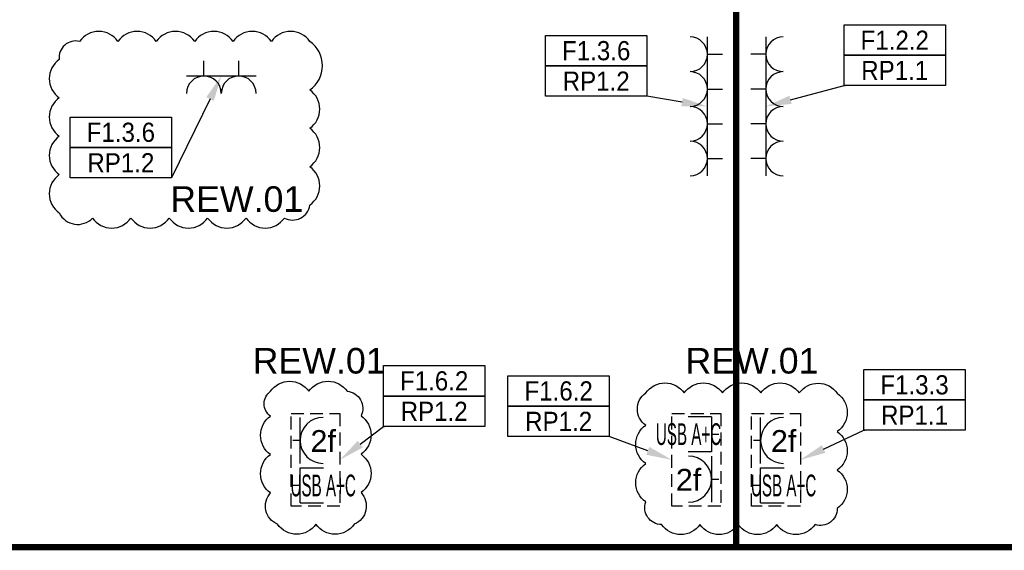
# Model space of a CAD drawing. Header units: millimetres. Extents: x 38232 to 48274, y 14703 to 20376.
# Tile 13 of 23: x 41351 to 42121, y 14738 to 15153. Entities that reach past the tile are written whole.
import ezdxf
from ezdxf import colors
from ezdxf.entities.mleader import LeaderData, LeaderLine
from ezdxf.enums import TextEntityAlignment as Align
from ezdxf.math import Vec2, Vec3

# ---------------------------------------------------------------- set-up
doc = ezdxf.new("R2010")
doc.units = ezdxf.units.MM
doc.linetypes.add('DASHED', pattern=[0.75, 0.5, -0.25])
for name, color, linetype in [('_IE_Adresy_Obwodów', 246, 'Continuous'), ('_IE_Gniazda_230V_IP20', 5, 'Continuous'), ('_IE_Opisy obwodów', 244, 'Continuous'), ('_IE_REW01', 30, 'Continuous'), ('_IE_Strefy oddziaływania rozdzielnic elektrycznych', 240, 'Continuous'), ('_IE_Zestaw_PEL', 5, 'Continuous')]:
    doc.layers.add(name, color=color, linetype=linetype)
doc.styles.add('ARIAL', font='arial.ttf')
doc.styles.get("Standard").update_dxf_attribs({"font": 'ARIAL.TTF'})

# ---------------------------------------------------------------- blocks, each defined once
blk = doc.blocks.new('*U5131')
at = {"layer": '_IE_Gniazda_230V_IP20', "color": 5}
for p, q in [((-13.57, 13.57), (-13.57, -13.57)), ((-13.57, 0), (-25.33, 0))]:
    blk.add_line(p, q, dxfattribs=at)
blk.add_arc((0, 0), 13.57, 90, 270, dxfattribs=at)
at = {"layer": '_IE_Gniazda_230V_IP20', "color": 240, "style": 'ARIAL', "flags": 12}
for tag, p in [('IL', (0, 0)), ('WYS3', (59.06, 0.96))]:
    blk.add_attdef(tag, text='', height=17, dxfattribs=at).set_placement(p, align=Align.MIDDLE)
blk = doc.blocks.new('*U6543')
at = {"layer": '_IE_Gniazda_230V_IP20', "color": 5}
for p, q in [((13.57, -13.57), (13.57, 13.57)), ((13.57, 0), (25.33, 0))]:
    blk.add_line(p, q, dxfattribs=at)
blk.add_arc((0, 0), 13.57, 270, 90, dxfattribs=at)
at = {"layer": '_IE_Gniazda_230V_IP20', "color": 240, "style": 'ARIAL', "flags": 12}
for tag, p in [('WYS2', (-59.06, -0.96)), ('IL', (0, 0))]:
    blk.add_attdef(tag, text='', height=17, dxfattribs=at).set_placement(p, align=Align.MIDDLE)
blk = doc.blocks.new('*U42561')
at = {"layer": '_IE_Zestaw_PEL', "color": 230, "linetype": 'DASHED', "ltscale": 20}
for p, q in [((-2.06, 72.48), (36.24, 72.48)), ((-2.06, 0), (-2.06, 72.48)), ((36.24, 72.48), (36.24, 0)), ((36.24, 0), (-2.06, 0))]:
    blk.add_line(p, q, dxfattribs=at)
at = {"layer": '_IE_Zestaw_PEL'}
for p, q in [((5.1, 33.39), (5.1, 69.39)), ((5.1, 51.39), (-0.54, 51.39)), ((5.1, 29.98), (23.47, 29.98)), ((5.1, 2.67), (5.1, 29.98)), ((5.1, 16.17), (-0.54, 16.17)), ((5.1, 2.67), (23.47, 2.67))]:
    blk.add_line(p, q, dxfattribs=at)
blk.add_arc((23.1, 51.39), 18, 90, 270, dxfattribs=at)
at = {"layer": '_IE_Zestaw_PEL', "color": 240, "style": 'ARIAL', "flags": 12}
for tag, p in [('G4', (23.1, 51.39)), ('L4', (23.1, 16.17))]:
    blk.add_attdef(tag, text='', height=17, dxfattribs=at).set_placement(p, align=Align.MIDDLE)
blk = doc.blocks.new('*U42562')
at = {"layer": '_IE_Zestaw_PEL', "color": 230, "linetype": 'DASHED', "ltscale": 20}
for p, q in [((-2.06, 72.48), (36.24, 72.48)), ((-2.06, 0), (-2.06, 72.48)), ((36.24, 72.48), (36.24, 0)), ((36.24, 0), (-2.06, 0))]:
    blk.add_line(p, q, dxfattribs=at)
at = {"layer": '_IE_Zestaw_PEL'}
for p, q in [((29.09, 69.81), (10.71, 69.81)), ((29.09, 69.81), (29.09, 42.51)), ((29.09, 56.31), (34.72, 56.31)), ((29.09, 42.51), (10.71, 42.51)), ((29.09, 39.09), (29.09, 3.09)), ((29.09, 21.09), (34.72, 21.09))]:
    blk.add_line(p, q, dxfattribs=at)
blk.add_arc((11.09, 21.09), 18, 270, 90, dxfattribs=at)
at = {"layer": '_IE_Zestaw_PEL', "color": 240, "style": 'ARIAL', "flags": 12}
for tag, p in [('L5', (11.09, 56.31)), ('G5', (11.09, 21.09))]:
    blk.add_attdef(tag, text='', height=17, dxfattribs=at).set_placement(p, align=Align.MIDDLE)
blk = doc.blocks.new('*U21588')
at = {"layer": '_IE_Gniazda_230V_IP20', "color": 5}
for p, q in [((-13.57, -13.57), (13.57, -13.57)), ((0, -13.57), (0, -25.33))]:
    blk.add_line(p, q, dxfattribs=at)
blk.add_arc((0, 0), 13.57, 180, 0, dxfattribs=at)
at = {"layer": '_IE_Gniazda_230V_IP20', "color": 240, "style": 'ARIAL', "flags": 12}
blk.add_attdef('WYS', text='', height=17, rotation=270, dxfattribs=at).set_placement((0, 59.07), align=Align.MIDDLE)
blk.add_attdef('IL', text='', height=17, dxfattribs=at).set_placement((0, 0), align=Align.MIDDLE)
blk = doc.blocks.new('*U42727')
at = {"layer": '_IE_Adresy_Obwodów', "color": 7}
for points in [[(-792.5, 474.4), (0, 474.4), (0, 237.2), (-792.5, 237.2)], [(-792.5, 237.2), (0, 237.2), (0, 0), (-792.5, 0)]]:
    blk.add_lwpolyline(points, close=True, dxfattribs=at)
at = {"layer": '_IE_Adresy_Obwodów', "width": 0.9, "flags": 12}
for tag, p in [('ADRES', (-396.2, 355.8)), ('ROZDZ', (-396.2, 118.6))]:
    blk.add_attdef(tag, text='', height=150, dxfattribs=at).set_placement(p, align=Align.MIDDLE)
ml = blk.add_multileader_mtext('Standard')
ml.set_content(' ')
ml.set_leader_properties()
ml.build(insert=Vec2(0, 0))
ml.multileader.update_dxf_attribs({"arrow_head_size": 200})
ctx = ml.context
ctx.base_point, ctx.arrow_head_size, ctx.plane_origin = Vec3(-784.5, 0), 200, Vec3(-1345.9, 71.8)
notes = []
notes.append((ctx, [(0, (1, 1, 0), (-792.5, 0), (1, 0), 8, [(0, [(-1288.4, -230.4), (-792.5, 0)], 0, [])])]))
ctx.mtext.insert, ctx.mtext.flow_direction = Vec3(-782.5, 2), 5
for ctx, leaders in notes:
    for number, flags, end, landing, length, lines in leaders:
        leader = LeaderData()
        leader.index, (leader.has_last_leader_line, leader.has_dogleg_vector, leader.attachment_direction) = number, flags
        leader.last_leader_point, leader.dogleg_vector, leader.dogleg_length = Vec3(end), Vec3(landing), length
        for number, points, colour, breaks in lines:
            line = LeaderLine()
            line.index, line.vertices, line.color, line.breaks = number, Vec3.list(points), colors.encode_raw_color(colour), breaks
            leader.lines.append(line)
        ctx.leaders.append(leader)
blk = doc.blocks.new('*U36195')
at = {"layer": '_IE_Adresy_Obwodów', "color": 7}
for points in [[(-792.5, 474.4), (0, 474.4), (0, 237.2), (-792.5, 237.2)], [(-792.5, 237.2), (0, 237.2), (0, 0), (-792.5, 0)]]:
    blk.add_lwpolyline(points, close=True, dxfattribs=at)
at = {"layer": '_IE_Adresy_Obwodów', "width": 0.9, "flags": 12}
for tag, p in [('ADRES', (-396.2, 355.8)), ('ROZDZ', (-396.2, 118.6))]:
    blk.add_attdef(tag, text='', height=150, dxfattribs=at).set_placement(p, align=Align.MIDDLE)
ml = blk.add_multileader_mtext('Standard')
ml.set_content(' ')
ml.set_leader_properties()
ml.build(insert=Vec2(0, 0))
ml.multileader.update_dxf_attribs({"arrow_head_size": 200})
ctx = ml.context
ctx.base_point, ctx.arrow_head_size, ctx.plane_origin = Vec3(-784.5, 0), 200, Vec3(-1345.9, 71.8)
notes = []
notes.append((ctx, [(0, (1, 1, 0), (-792.5, 0), (1, 0), 8, [(0, [(-1404.2, -162.4), (-792.5, 0)], 0, [])])]))
ctx.mtext.insert, ctx.mtext.flow_direction = Vec3(-782.5, 2), 5
for ctx, leaders in notes:
    for number, flags, end, landing, length, lines in leaders:
        leader = LeaderData()
        leader.index, (leader.has_last_leader_line, leader.has_dogleg_vector, leader.attachment_direction) = number, flags
        leader.last_leader_point, leader.dogleg_vector, leader.dogleg_length = Vec3(end), Vec3(landing), length
        for number, points, colour, breaks in lines:
            line = LeaderLine()
            line.index, line.vertices, line.color, line.breaks = number, Vec3.list(points), colors.encode_raw_color(colour), breaks
            leader.lines.append(line)
        ctx.leaders.append(leader)
blk = doc.blocks.new('*U42634')
at = {"layer": '_IE_Adresy_Obwodów', "color": 7}
for points in [[(-792.5, 474.4), (0, 474.4), (0, 237.2), (-792.5, 237.2)], [(-792.5, 237.2), (0, 237.2), (0, 0), (-792.5, 0)]]:
    blk.add_lwpolyline(points, close=True, dxfattribs=at)
at = {"layer": '_IE_Adresy_Obwodów', "width": 0.9, "flags": 12}
for tag, p in [('ADRES', (-396.2, 355.8)), ('ROZDZ', (-396.2, 118.6))]:
    blk.add_attdef(tag, text='', height=150, dxfattribs=at).set_placement(p, align=Align.MIDDLE)
ml = blk.add_multileader_mtext('Standard')
ml.set_content(' ')
ml.set_leader_properties()
ml.build(insert=Vec2(0, 0))
ml.multileader.update_dxf_attribs({"arrow_head_size": 200})
ctx = ml.context
ctx.base_point, ctx.arrow_head_size, ctx.plane_origin = Vec3(-13.6, 0), 200, Vec3(553.5, 71.8)
ctx.text_align_type = 2
notes = []
notes.append((ctx, [(0, (1, 1, 0), (0, 0), (-1, 0), 8, [(0, [(389.3, 795.6), (0, 0)], 0, [])])]))
ctx.mtext.insert, ctx.mtext.alignment, ctx.mtext.flow_direction = Vec3(-10, 2), 3, 5
for ctx, leaders in notes:
    for number, flags, end, landing, length, lines in leaders:
        leader = LeaderData()
        leader.index, (leader.has_last_leader_line, leader.has_dogleg_vector, leader.attachment_direction) = number, flags
        leader.last_leader_point, leader.dogleg_vector, leader.dogleg_length = Vec3(end), Vec3(landing), length
        for number, points, colour, breaks in lines:
            line = LeaderLine()
            line.index, line.vertices, line.color, line.breaks = number, Vec3.list(points), colors.encode_raw_color(colour), breaks
            leader.lines.append(line)
        ctx.leaders.append(leader)
blk = doc.blocks.new('*U42641')
at = {"layer": '_IE_Adresy_Obwodów', "color": 7}
for points in [[(-792.5, 474.4), (0, 474.4), (0, 237.2), (-792.5, 237.2)], [(-792.5, 237.2), (0, 237.2), (0, 0), (-792.5, 0)]]:
    blk.add_lwpolyline(points, close=True, dxfattribs=at)
at = {"layer": '_IE_Adresy_Obwodów', "width": 0.9, "flags": 12}
for tag, p in [('ADRES', (-396.2, 355.8)), ('ROZDZ', (-396.2, 118.6))]:
    blk.add_attdef(tag, text='', height=150, dxfattribs=at).set_placement(p, align=Align.MIDDLE)
ml = blk.add_multileader_mtext('Standard')
ml.set_content(' ')
ml.set_leader_properties()
ml.build(insert=Vec2(0, 0))
ml.multileader.update_dxf_attribs({"arrow_head_size": 200})
ctx = ml.context
ctx.base_point, ctx.arrow_head_size, ctx.plane_origin = Vec3(-784.5, 0), 200, Vec3(-1345.9, 71.8)
notes = []
notes.append((ctx, [(0, (1, 1, 0), (-792.5, 0), (1, 0), 8, [(0, [(-1132.4, -261.4), (-792.5, 0)], 0, [])])]))
ctx.mtext.insert, ctx.mtext.flow_direction = Vec3(-782.5, 2), 5
for ctx, leaders in notes:
    for number, flags, end, landing, length, lines in leaders:
        leader = LeaderData()
        leader.index, (leader.has_last_leader_line, leader.has_dogleg_vector, leader.attachment_direction) = number, flags
        leader.last_leader_point, leader.dogleg_vector, leader.dogleg_length = Vec3(end), Vec3(landing), length
        for number, points, colour, breaks in lines:
            line = LeaderLine()
            line.index, line.vertices, line.color, line.breaks = number, Vec3.list(points), colors.encode_raw_color(colour), breaks
            leader.lines.append(line)
        ctx.leaders.append(leader)
blk = doc.blocks.new('*U36966')
at = {"layer": '_IE_Adresy_Obwodów', "color": 7}
for points in [[(-792.5, 474.4), (0, 474.4), (0, 237.2), (-792.5, 237.2)], [(-792.5, 237.2), (0, 237.2), (0, 0), (-792.5, 0)]]:
    blk.add_lwpolyline(points, close=True, dxfattribs=at)
at = {"layer": '_IE_Adresy_Obwodów', "width": 0.9, "flags": 12}
for tag, p in [('ADRES', (-396.2, 355.8)), ('ROZDZ', (-396.2, 118.6))]:
    blk.add_attdef(tag, text='', height=150, dxfattribs=at).set_placement(p, align=Align.MIDDLE)
ml = blk.add_multileader_mtext('Standard')
ml.set_content(' ')
ml.set_leader_properties()
ml.build(insert=Vec2(0, 0))
ml.multileader.update_dxf_attribs({"arrow_head_size": 200})
ctx = ml.context
ctx.base_point, ctx.arrow_head_size, ctx.plane_origin = Vec3(-13.6, 0), 200, Vec3(553.5, 71.8)
ctx.text_align_type = 2
notes = []
notes.append((ctx, [(0, (1, 1, 0), (0, 0), (-1, 0), 8, [(0, [(488.1, -182.8), (0, 0)], 0, [])])]))
ctx.mtext.insert, ctx.mtext.alignment, ctx.mtext.flow_direction = Vec3(-10, 2), 3, 5
for ctx, leaders in notes:
    for number, flags, end, landing, length, lines in leaders:
        leader = LeaderData()
        leader.index, (leader.has_last_leader_line, leader.has_dogleg_vector, leader.attachment_direction) = number, flags
        leader.last_leader_point, leader.dogleg_vector, leader.dogleg_length = Vec3(end), Vec3(landing), length
        for number, points, colour, breaks in lines:
            line = LeaderLine()
            line.index, line.vertices, line.color, line.breaks = number, Vec3.list(points), colors.encode_raw_color(colour), breaks
            leader.lines.append(line)
        ctx.leaders.append(leader)
blk = doc.blocks.new('*U42636')
at = {"layer": '_IE_Adresy_Obwodów', "color": 7}
for points in [[(-792.5, 474.4), (0, 474.4), (0, 237.2), (-792.5, 237.2)], [(-792.5, 237.2), (0, 237.2), (0, 0), (-792.5, 0)]]:
    blk.add_lwpolyline(points, close=True, dxfattribs=at)
at = {"layer": '_IE_Adresy_Obwodów', "width": 0.9, "flags": 12}
for tag, p in [('ADRES', (-396.2, 355.8)), ('ROZDZ', (-396.2, 118.6))]:
    blk.add_attdef(tag, text='', height=150, dxfattribs=at).set_placement(p, align=Align.MIDDLE)
ml = blk.add_multileader_mtext('Standard')
ml.set_content(' ')
ml.set_leader_properties()
ml.build(insert=Vec2(0, 0))
ml.multileader.update_dxf_attribs({"arrow_head_size": 200})
ctx = ml.context
ctx.base_point, ctx.arrow_head_size, ctx.plane_origin = Vec3(-13.6, 0), 200, Vec3(553.5, 71.8)
ctx.text_align_type = 2
notes = []
notes.append((ctx, [(0, (1, 1, 0), (0, 0), (-1, 0), 8, [(0, [(473.1, -79.8), (0, 0)], 0, [])])]))
ctx.mtext.insert, ctx.mtext.alignment, ctx.mtext.flow_direction = Vec3(-10, 2), 3, 5
for ctx, leaders in notes:
    for number, flags, end, landing, length, lines in leaders:
        leader = LeaderData()
        leader.index, (leader.has_last_leader_line, leader.has_dogleg_vector, leader.attachment_direction) = number, flags
        leader.last_leader_point, leader.dogleg_vector, leader.dogleg_length = Vec3(end), Vec3(landing), length
        for number, points, colour, breaks in lines:
            line = LeaderLine()
            line.index, line.vertices, line.color, line.breaks = number, Vec3.list(points), colors.encode_raw_color(colour), breaks
            leader.lines.append(line)
        ctx.leaders.append(leader)

msp = doc.modelspace()

# ---------------------------------------------------------------- linework, layer by layer
at = {"layer": '_IE_REW01'}
for points in [[(41577.98, 15136.11, 0.5206), (41547.98, 15136.11, 0.5206), (41517.98, 15136.11, 0.5206), (41487.98, 15136.11, 0.5206), (41457.98, 15136.11, 0.5206), (41427.98, 15136.11, 0.5206), (41397.98, 15136.11, 0.5206), (41382.11, 15121.98, 0.5206), (41382.11, 15091.98, 0.5206), (41382.11, 15061.98, 0.5206), (41382.11, 15031.98, 0.5206), (41382.11, 15001.98, 0.5206), (41408.13, 14998.01, 0.5206), (41438.13, 14998.01, 0.5206), (41468.13, 14998.01, 0.5206), (41498.13, 14998.01, 0.5206), (41528.13, 14998.01, 0.5206), (41558.13, 14998.01, 0.5206), (41577.98, 15008.16, 0.5206), (41577.98, 15038.16, 0.5206), (41577.98, 15068.16, 0.5206), (41577.98, 15098.16, 0.5206), (41577.98, 15136.11, 0.5206)], [(41547.28, 14862.63, -0.5206), (41577.28, 14862.63, -0.5206), (41607.28, 14862.63, -0.5206), (41618.05, 14843.4, -0.5206), (41618.05, 14813.4, -0.5206), (41618.05, 14783.4, -0.5206), (41612.79, 14758.66, -0.5206), (41582.79, 14758.66, -0.5206), (41552.79, 14758.66, -0.5206), (41547.28, 14783.15, -0.5206), (41547.28, 14813.15, -0.5206), (41547.28, 14843.15, -0.5206), (41547.28, 14862.63, -0.5206)], [(41840.69, 14861.31, -0.5206), (41870.69, 14861.31, -0.5206), (41900.69, 14861.31, -0.5206), (41930.69, 14861.31, -0.5206), (41960.69, 14861.31, -0.5206), (41990.44, 14861.06, -0.5206), (41990.44, 14831.06, -0.5206), (41990.44, 14801.06, -0.5206), (41990.44, 14771.06, -0.5206), (41973.05, 14758.45, -0.5206), (41943.05, 14758.45, -0.5206), (41913.05, 14758.45, -0.5206), (41883.05, 14758.45, -0.5206), (41853.05, 14758.45, -0.5206), (41840.69, 14776.09, -0.5206), (41840.69, 14806.09, -0.5206), (41840.69, 14836.09, -0.5206), (41840.69, 14861.31, -0.5206)]]:
    msp.add_lwpolyline(points, format="xyb", close=True, dxfattribs=at)
at = {"layer": '_IE_Strefy oddziaływania rozdzielnic elektrycznych', "linetype": 'DASHED', "ltscale": 10, "const_width": 5}
msp.add_lwpolyline([(38272.3, 16263.81), (44122.3, 16263.81), (44122.3, 14740.81), (38272.3, 14740.81)], close=True, dxfattribs=at)
msp.add_lwpolyline([(41911.3, 14740.81), (41911.3, 16263.81)], dxfattribs=at)

# ---------------------------------------------------------------- block references
at = {"layer": '_IE_Adresy_Obwodów', "xscale": 0.1, "yscale": 0.1, "zscale": 0.1}
for name, p, values in [('*U36195', (42074.97, 15101.55), {'ADRES': 'F1.2.2', 'ROZDZ': 'RP1.1'}), ('*U42636', (41841.54, 15093.29), {'ADRES': 'F1.3.6', 'ROZDZ': 'RP1.2'}), ('*U42634', (41469.88, 15029.49), {'ADRES': 'F1.3.6', 'ROZDZ': 'RP1.2'}), ('*U42641', (41714.84, 14835.2), {'ADRES': 'F1.6.2', 'ROZDZ': 'RP1.2'}), ('*U36966', (41812.19, 14827.33), {'ADRES': 'F1.6.2', 'ROZDZ': 'RP1.2'}), ('*U42727', (42090.44, 14832.09), {'ADRES': 'F1.3.3', 'ROZDZ': 'RP1.1'})]:
    msp.add_blockref(name, p, dxfattribs=at).add_auto_attribs(values)
at = {"layer": '_IE_Gniazda_230V_IP20'}
for name, p in [('*U6543', (41875.28, 15126.02)), ('*U5131', (41948.13, 15126.02)), ('*U6543', (41875.28, 15098.88)), ('*U5131', (41948.13, 15098.88)), ('*U6543', (41875.28, 15071.74)), ('*U5131', (41948.13, 15071.74)), ('*U6543', (41875.28, 15044.59)), ('*U5131', (41948.13, 15044.59))]:
    msp.add_blockref(name, p, dxfattribs=at)
at = {"layer": '_IE_Gniazda_230V_IP20', "rotation": 180}
for p in [(41495.23, 15095.48), (41522.38, 15095.48)]:
    msp.add_blockref('*U21588', p, dxfattribs=at)
at = {"layer": '_IE_Zestaw_PEL'}
ref = msp.add_blockref('*U42561', (41565.36, 14772.81), dxfattribs=at)
ref.add_attrib('L4', 'USB A+C', dxfattribs={"color": 240, "height": 17, "style": 'ARIAL', "width": 0.5, "flags": 12}).set_placement((41588.46, 14788.98), align=Align.MIDDLE)
ref.add_attrib('G4', '2f', dxfattribs={"color": 240, "height": 17, "style": 'ARIAL', "flags": 12}).set_placement((41588.46, 14824.2), align=Align.MIDDLE)
ref = msp.add_blockref('*U42562', (41863.06, 14772.81), dxfattribs=at)
ref.add_attrib('L5', 'USB A+C', dxfattribs={"color": 240, "height": 17, "style": 'ARIAL', "width": 0.5, "flags": 12}).set_placement((41874.14, 14829.12), align=Align.MIDDLE)
ref.add_attrib('G5', '2f', dxfattribs={"color": 240, "height": 17, "style": 'ARIAL', "flags": 12}).set_placement((41874.14, 14793.9), align=Align.MIDDLE)
ref = msp.add_blockref('*U42561', (41925.36, 14772.81), dxfattribs=at)
ref.add_attrib('L4', 'USB A+C', dxfattribs={"color": 240, "height": 17, "style": 'ARIAL', "width": 0.5, "flags": 12}).set_placement((41948.46, 14788.98), align=Align.MIDDLE)
ref.add_attrib('G4', '2f', dxfattribs={"color": 240, "height": 17, "style": 'ARIAL', "flags": 12}).set_placement((41948.46, 14824.2), align=Align.MIDDLE)

# ---------------------------------------------------------------- texts
at = {"layer": '_IE_REW01', "char_height": 20, "width": 190.5972, "attachment_point": 1}
for insert in [(41468.88, 15022.88), (41533.3, 14896.47), (41871.71, 14896.47)]:
    msp.add_mtext('REW.01', dxfattribs=dict(at, insert=insert))

# ---------------------------------------------------------------- leaders
at = {"layer": '_IE_Opisy obwodów'}
ml = msp.add_multileader_mtext('Standard', dxfattribs=at)
ml.set_content('{\\fArial|b0|i1|c238|p34;Proj. zasilanie wentylatora \\P0,1kW/230V}', color=256)
ml.set_leader_properties()
ml.build(insert=Vec2(0, 0))
ml.multileader.update_dxf_attribs({"text_left_attachment_type": 6, "text_right_attachment_type": 6, "dogleg_length": 0.36, "arrow_head_size": 20})
ctx = ml.context
ctx.base_point, ctx.char_height, ctx.arrow_head_size, ctx.plane_origin = Vec3(40990.79, 15246.19), 20, 20, Vec3(41633.65, 14565.5)
ctx.left_attachment, ctx.right_attachment, ctx.text_align_type = 6, 6, 2
notes = []
notes.append((ctx, [(1, (1, 1, 0), (41317.68, 15246.19), (-1, 0), 0.36, [(0, [(41506.63, 15285.17), (41317.68, 15246.19), (41506.63, 15178.62), (41317.68, 15246.19)], 0, [])])]))
ctx.mtext.insert, ctx.mtext.alignment, ctx.mtext.flow_direction = Vec3(41315.32, 15270.22), 3, 5
for ctx, leaders in notes:
    for number, flags, end, landing, length, lines in leaders:
        leader = LeaderData()
        leader.index, (leader.has_last_leader_line, leader.has_dogleg_vector, leader.attachment_direction) = number, flags
        leader.last_leader_point, leader.dogleg_vector, leader.dogleg_length = Vec3(end), Vec3(landing), length
        for number, points, colour, breaks in lines:
            line = LeaderLine()
            line.index, line.vertices, line.color, line.breaks = number, Vec3.list(points), colors.encode_raw_color(colour), breaks
            leader.lines.append(line)
        ctx.leaders.append(leader)

doc.saveas('drawing.dxf')
